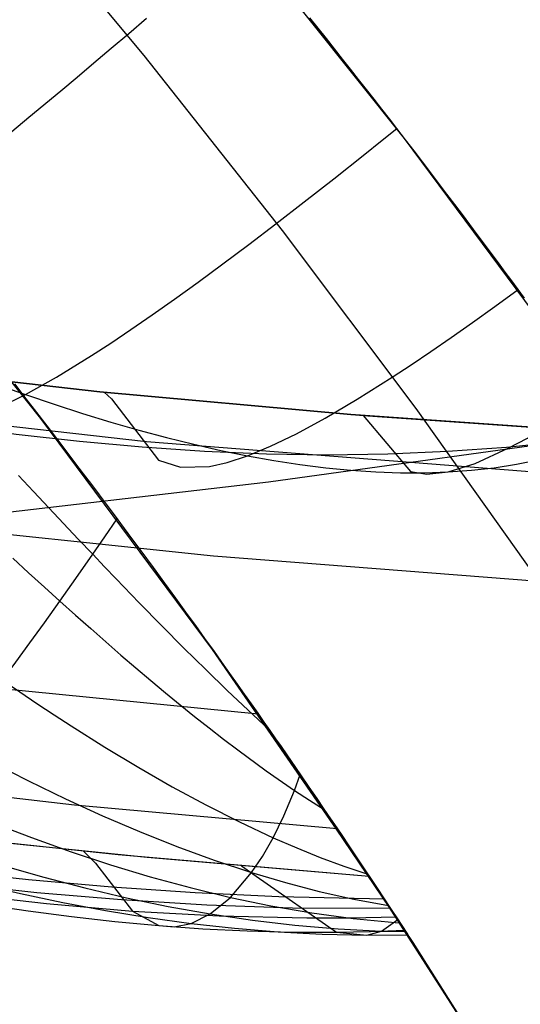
# Model space of a CAD drawing. Header units: millimetres. Extents: x -58 to 58, y -58 to 57.
# Tile 99 of 102: x 43.05 to 46.32, y 29.41 to 35.85. Entities that reach past the tile are written whole.
import ezdxf

# ---------------------------------------------------------------- set-up
doc = ezdxf.new("R2010")
doc.units = ezdxf.units.MM
doc.header["$MEASUREMENT"] = 0
doc.layers.add('Predefinito', color=5, linetype='Continuous')

msp = doc.modelspace()

# ---------------------------------------------------------------- linework, layer by layer
at = {"layer": 'Predefinito'}
for points in [[(49.9611, 28.463), (48.9489, 30.1705), (47.8783, 31.8421), (46.7507, 33.4757), (45.5674, 35.0694), (44.3298, 36.6213), (43.0394, 38.1296), (41.6976, 39.5924), (40.3062, 41.008), (38.8668, 42.3748), (37.381, 43.6911), (35.8507, 44.9553), (34.2776, 46.1659), (32.6637, 47.3216), (31.0109, 48.4208), (29.3211, 49.4623), (27.5964, 50.4449), (25.8388, 51.3674), (24.0504, 52.2286), (22.2333, 53.0276), (20.3898, 53.7634), (18.5219, 54.4352)], [(46.395, 28.5964), (45.3803, 30.1807), (44.3116, 31.7291), (43.19, 33.2397), (42.0169, 34.7106), (40.7938, 36.1402), (39.5221, 37.5267), (38.2033, 38.8685), (36.8389, 40.164), (35.4307, 41.4116), (33.9802, 42.6098), (32.4892, 43.7573), (30.9595, 44.8526), (29.3929, 45.8945), (27.7913, 46.8817), (26.1566, 47.813), (24.4907, 48.6873), (22.7956, 49.5036), (21.0733, 50.261), (19.326, 50.9584)], [(36.7331, 42.9294), (37.8308, 41.9652), (38.904, 40.9723), (39.9515, 39.9515), (40.9723, 38.904), (41.9652, 37.8308), (42.9294, 36.7331), (43.864, 35.6118), (44.7681, 34.4684), (45.6409, 33.304), (46.4819, 32.1199), (47.2902, 30.9174), (48.0655, 29.6978), (48.8072, 28.4625)], [(36.1049, 34.7498), (36.9218, 34.5243), (37.7449, 34.3236), (38.5733, 34.1447), (39.4059, 33.9852), (40.2418, 33.8429), (41.92, 33.6024), (43.6039, 33.411), (45.297, 33.2589), (46.9894, 33.1398)], [(36.5705, 34.6179), (37.0837, 34.4828), (37.6189, 34.3527), (38.1772, 34.2276), (39.3661, 33.9924), (40.6576, 33.778), (42.0586, 33.585), (43.5762, 33.4138), (45.2174, 33.2652), (46.9894, 33.1398)], [(46.9894, 33.1398), (45.2174, 33.2652), (43.5762, 33.4138), (42.0586, 33.585), (40.6576, 33.778), (39.3661, 33.9924), (38.1772, 34.2276), (37.6189, 34.3527), (37.0837, 34.4828), (36.5705, 34.6179)], [(46.4454, 32.1726), (44.3174, 32.3384), (42.1995, 32.5602), (41.1452, 32.6968), (40.0946, 32.8537), (39.0482, 33.034), (38.0067, 33.2414), (36.9709, 33.4802), (36.4554, 33.613)], [(36.486, 32.5712), (37.4858, 32.3316), (38.4913, 32.1218), (39.5018, 31.938), (40.5166, 31.7768), (42.5571, 31.5115), (44.6095, 31.3088)], [(36.3964, 31.5622), (36.9555, 31.4269), (38.1303, 31.1737), (39.3855, 30.9435), (40.727, 30.7358), (42.1616, 30.5505), (43.6959, 30.3875), (45.3364, 30.2467)], [(36.3964, 31.5622), (36.9555, 31.4269), (38.1303, 31.1737), (39.3855, 30.9435), (40.727, 30.7358), (42.1616, 30.5505), (43.6959, 30.3875), (45.3364, 30.2467)], [(44.6095, 31.3088), (45.6229, 29.8127), (46.5867, 28.283), (47.4992, 26.7222), (48.359, 25.1328)], [(47.7542, 26.2637), (46.9863, 27.6142), (46.1801, 28.9422), (45.3364, 30.2467)]]:
    msp.add_lwpolyline(points, dxfattribs=at)
at = {"layer": 'Predefinito', "extrusion": (0.995351, -0.096311, 0)}
msp.add_lwpolyline([(36.4546, 320), (36.4768, 319.9998), (36.4992, 319.999), (36.5218, 319.9977), (36.5445, 319.996), (36.5673, 319.9936), (36.5903, 319.9908), (36.6134, 319.9873), (36.6366, 319.9833), (36.6598, 319.9787), (36.6831, 319.9735), (36.7065, 319.9678), (36.7298, 319.9614), (36.7531, 319.9544), (36.7764, 319.9468), (36.7996, 319.9386), (36.8227, 319.9298), (36.8457, 319.9203), (36.8686, 319.9103), (36.8914, 319.8996), (36.9139, 319.8883), (36.9363, 319.8764), (36.9584, 319.8638), (36.9802, 319.8507), (37.0018, 319.837), (37.0231, 319.8227), (37.0441, 319.8078), (37.0647, 319.7924), (37.0849, 319.7764), (37.1048, 319.7598), (37.1242, 319.7427), (37.1432, 319.7252), (37.1617, 319.7071), (37.1798, 319.6886), (37.1974, 319.6696), (37.2144, 319.6501), (37.231, 319.6303), (37.247, 319.6101), (37.2624, 319.5895), (37.2773, 319.5685), (37.2916, 319.5472), (37.3053, 319.5256), (37.3185, 319.5038), (37.331, 319.4816), (37.3429, 319.4593), (37.3542, 319.4367), (37.3649, 319.414), (37.375, 319.3911), (37.3844, 319.3681), (37.3932, 319.345), (37.4014, 319.3217), (37.409, 319.2985), (37.416, 319.2752), (37.4224, 319.2518), (37.4282, 319.2285), (37.4333, 319.2052), (37.4379, 319.182), (37.4419, 319.1588), (37.4454, 319.1357), (37.4483, 319.1127), (37.4506, 319.0899), (37.4524, 319.0671), (37.4536, 319.0446), (37.4544, 319.0222), (37.4546, 319)], dxfattribs=at)
at = {"layer": 'Predefinito', "extrusion": (0.996578, -0.082654, 0)}
msp.add_lwpolyline([(35.8885, 320), (35.9107, 319.9998), (35.9331, 319.999), (35.9557, 319.9977), (35.9784, 319.996), (36.0012, 319.9936), (36.0242, 319.9908), (36.0473, 319.9873), (36.0705, 319.9833), (36.0937, 319.9787), (36.117, 319.9735), (36.1404, 319.9678), (36.1637, 319.9614), (36.187, 319.9544), (36.2103, 319.9468), (36.2335, 319.9386), (36.2566, 319.9298), (36.2797, 319.9203), (36.3025, 319.9103), (36.3253, 319.8996), (36.3478, 319.8883), (36.3702, 319.8764), (36.3923, 319.8638), (36.4142, 319.8507), (36.4357, 319.837), (36.457, 319.8227), (36.478, 319.8078), (36.4986, 319.7924), (36.5188, 319.7764), (36.5387, 319.7598), (36.5581, 319.7427), (36.5771, 319.7252), (36.5956, 319.7071), (36.6137, 319.6886), (36.6313, 319.6696), (36.6483, 319.6501), (36.6649, 319.6303), (36.6809, 319.6101), (36.6963, 319.5895), (36.7112, 319.5685), (36.7255, 319.5472), (36.7392, 319.5256), (36.7524, 319.5038), (36.7649, 319.4816), (36.7768, 319.4593), (36.7881, 319.4367), (36.7988, 319.414), (36.8089, 319.3911), (36.8183, 319.3681), (36.8271, 319.345), (36.8354, 319.3217), (36.843, 319.2985), (36.8499, 319.2752), (36.8563, 319.2518), (36.8621, 319.2285), (36.8673, 319.2052), (36.8718, 319.182), (36.8758, 319.1588), (36.8793, 319.1357), (36.8822, 319.1127), (36.8845, 319.0899), (36.8863, 319.0671), (36.8875, 319.0446), (36.8883, 319.0222), (36.8885, 319)], dxfattribs=at)
at = {"layer": 'Predefinito', "extrusion": (0.997509, -0.070541, 0)}
msp.add_lwpolyline([(35.3679, 320), (35.3901, 319.9998), (35.4124, 319.999), (35.435, 319.9977), (35.4577, 319.996), (35.4806, 319.9936), (35.5036, 319.9908), (35.5266, 319.9873), (35.5498, 319.9833), (35.5731, 319.9787), (35.5964, 319.9735), (35.6197, 319.9678), (35.643, 319.9614), (35.6663, 319.9544), (35.6896, 319.9468), (35.7128, 319.9386), (35.736, 319.9298), (35.759, 319.9203), (35.7819, 319.9103), (35.8046, 319.8996), (35.8272, 319.8883), (35.8495, 319.8764), (35.8716, 319.8638), (35.8935, 319.8507), (35.9151, 319.837), (35.9364, 319.8227), (35.9573, 319.8078), (35.9779, 319.7924), (35.9982, 319.7764), (36.018, 319.7598), (36.0374, 319.7427), (36.0564, 319.7252), (36.075, 319.7071), (36.093, 319.6886), (36.1106, 319.6696), (36.1277, 319.6501), (36.1442, 319.6303), (36.1602, 319.6101), (36.1757, 319.5895), (36.1906, 319.5685), (36.2049, 319.5472), (36.2186, 319.5256), (36.2317, 319.5038), (36.2442, 319.4816), (36.2561, 319.4593), (36.2675, 319.4367), (36.2781, 319.414), (36.2882, 319.3911), (36.2977, 319.3681), (36.3065, 319.345), (36.3147, 319.3217), (36.3223, 319.2985), (36.3293, 319.2752), (36.3356, 319.2518), (36.3414, 319.2285), (36.3466, 319.2052), (36.3512, 319.182), (36.3552, 319.1588), (36.3586, 319.1357), (36.3615, 319.1127), (36.3638, 319.0899), (36.3656, 319.0671), (36.3669, 319.0446), (36.3676, 319.0222), (36.3679, 319)], dxfattribs=at)
at = {"layer": 'Predefinito', "extrusion": (0.000114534, -1.95636e-05, 1)}
msp.add_lwpolyline([(46.9826, 33.1409), (44.6778, 32.8227), (42.5773, 32.5785), (40.6676, 32.4044), (38.9351, 32.2966), (38.1311, 32.2665), (37.3664, 32.2516), (36.6392, 32.2514), (35.9479, 32.2654), (35.2907, 32.2933), (34.666, 32.3344), (34.0722, 32.3884), (33.5074, 32.4548)], dxfattribs=at)
at = {"layer": 'Predefinito', "extrusion": (0.995048, -0.099398, 0)}
msp.add_lwpolyline([(35.5796, 320), (35.5574, 319.9998), (35.5351, 319.999), (35.5125, 319.9977), (35.4898, 319.996), (35.4669, 319.9936), (35.4439, 319.9908), (35.4208, 319.9873), (35.3977, 319.9833), (35.3744, 319.9787), (35.3511, 319.9735), (35.3278, 319.9678), (35.3045, 319.9614), (35.2812, 319.9544), (35.2579, 319.9468), (35.2347, 319.9386), (35.2115, 319.9298), (35.1885, 319.9203), (35.1656, 319.9103), (35.1429, 319.8996), (35.1203, 319.8883), (35.098, 319.8764), (35.0759, 319.8638), (35.054, 319.8507), (35.0324, 319.837), (35.0111, 319.8227), (34.9902, 319.8078), (34.9696, 319.7924), (34.9493, 319.7764), (34.9295, 319.7598), (34.9101, 319.7427), (34.8911, 319.7252), (34.8725, 319.7071), (34.8545, 319.6886), (34.8369, 319.6696), (34.8198, 319.6501), (34.8033, 319.6303), (34.7873, 319.6101), (34.7718, 319.5895), (34.7569, 319.5685), (34.7426, 319.5472), (34.7289, 319.5256), (34.7158, 319.5038), (34.7033, 319.4816), (34.6913, 319.4593), (34.68, 319.4367), (34.6694, 319.414), (34.6593, 319.3911), (34.6498, 319.3681), (34.641, 319.345), (34.6328, 319.3217), (34.6252, 319.2985), (34.6182, 319.2752), (34.6119, 319.2518), (34.6061, 319.2285), (34.6009, 319.2052), (34.5963, 319.182), (34.5923, 319.1588), (34.5889, 319.1357), (34.586, 319.1127), (34.5837, 319.0899), (34.5819, 319.0671), (34.5806, 319.0446), (34.5799, 319.0222), (34.5796, 319)], dxfattribs=at)
at = {"layer": 'Predefinito', "extrusion": (0.61733, 0.786668, 0.007513)}
msp.add_lwpolyline([(-16.7263, 59.6151), (-16.7718, 58.0045), (-17.3016, 49.6137)], dxfattribs=at)
at = {"layer": 'Predefinito', "extrusion": (1, 0, 0)}
msp.add_lwpolyline([(30.2467, 319), (30.2467, 60.0045)], dxfattribs=at)
msp.add_lwpolyline([(30.2467, 319), (30.2467, 60.0045)], dxfattribs=at)
at = {"layer": 'Predefinito'}
for points in [[(42.914, 35.0458, 33.6054), (43.1117, 35.2085, 33.0507), (43.3191, 35.3811, 32.5115), (43.4265, 35.4712, 32.2481), (43.5365, 35.5637, 31.9891), (43.6489, 35.6589, 31.7347), (43.7639, 35.7566, 31.4849), (43.8814, 35.857, 31.2401)], [(46.3514, 34.0264, 31.8906), (46.3108, 34.0817, 31.8069), (46.269, 34.1384, 31.7247), (46.2261, 34.1964, 31.6441), (46.1821, 34.2558, 31.565), (46.137, 34.3165, 31.4876), (46.0909, 34.3784, 31.4118), (46.0437, 34.4416, 31.3377), (45.9954, 34.506, 31.2653), (45.9462, 34.5716, 31.1945), (45.8959, 34.6383, 31.1256), (45.8447, 34.7061, 31.0584), (45.7924, 34.775, 30.993), (45.7392, 34.8449, 30.9294), (45.6851, 34.9158, 30.8677), (45.6301, 34.9877, 30.8079), (45.5742, 35.0606, 30.75), (45.5173, 35.1343, 30.694), (45.4684, 35.1975, 30.6481), (45.4189, 35.2613, 30.6035), (45.3688, 35.3257, 30.5605), (45.3182, 35.3907, 30.5189), (45.267, 35.4561, 30.4789), (45.2152, 35.5221, 30.4403), (45.163, 35.5885, 30.4033), (45.1102, 35.6553, 30.3679), (45.057, 35.7225, 30.3341), (45.0033, 35.7901, 30.3019), (44.9492, 35.858, 30.2713)], [(41.92, 33.6024, 60), (41.9674, 33.5579, 57.4401), (42.1913, 33.2576, 49.7747), (42.3231, 33.193, 47.2289), (42.5054, 33.1829, 44.694), (42.6206, 33.2036, 43.4324), (42.7548, 33.2445, 42.1756), (42.91, 33.3075, 40.9243), (43.0882, 33.3949, 39.6793), (43.2915, 33.5087, 38.4425), (43.5212, 33.65, 37.2212), (43.6462, 33.7313, 36.619), (43.7783, 33.8199, 36.0238), (43.9176, 33.9159, 35.4368), (44.0641, 34.0194, 34.859), (44.2182, 34.1306, 34.2913), (44.3798, 34.2496, 33.735), (44.5492, 34.3765, 33.1911), (44.7264, 34.5114, 32.6605), (44.9117, 34.6545, 32.1445), (45.1052, 34.806, 31.644), (45.307, 34.9658, 31.1602), (45.4111, 35.049, 30.9248), (45.5173, 35.1343, 30.694)], [(36.3385, 34.7833, 49.2133), (37.1527, 34.5025, 49.2475), (37.9764, 34.2446, 49.2864), (38.8092, 34.0071, 49.3287), (39.6505, 33.7881, 49.3779), (40.0734, 33.6857, 49.4121), (40.4973, 33.5883, 49.4574), (40.9218, 33.4961, 49.5166), (41.3461, 33.4098, 49.5897), (41.7695, 33.3301, 49.676), (42.1913, 33.2576, 49.7747), (42.6107, 33.1931, 49.885), (43.0276, 33.137, 50.0063), (43.4417, 33.09, 50.1381), (43.8527, 33.0525, 50.2798), (44.2604, 33.025, 50.4307), (44.6643, 33.0079, 50.59), (45.0641, 33.0018, 50.7568), (45.4592, 33.0071, 50.9302), (45.8493, 33.024, 51.1091), (46.2344, 33.0522, 51.2924), (46.6144, 33.091, 51.4787), (46.9894, 33.1398, 51.6667)], [(36.3692, 34.3696, 319.7071), (36.8918, 34.2295, 319.7071), (37.4173, 34.0993, 319.7071), (38.476, 33.8656, 319.7071), (39.5437, 33.6632, 319.7071), (40.6192, 33.4876, 319.7071), (41.7011, 33.3354, 319.7071), (43.881, 33.0893, 319.7071), (46.8308, 32.8562, 319.7071)], [(43.6039, 33.411, 60), (43.6521, 33.3677, 57.567), (43.9597, 32.9667, 47.8575), (44.1023, 32.9204, 45.4429), (44.2922, 32.9257, 43.0398), (44.4087, 32.9516, 41.8438), (44.5414, 32.9949, 40.6522), (44.6918, 33.057, 39.4665), (44.8608, 33.1389, 38.2916), (45.0492, 33.2411, 37.1337), (45.2578, 33.3643, 35.9986), (45.4875, 33.5093, 34.8923), (45.6104, 33.5902, 34.3519), (45.739, 33.6767, 33.821), (45.8732, 33.7691, 33.3003), (46.0131, 33.8673, 32.7905), (46.159, 33.9715, 32.2925), (46.3108, 34.0817, 31.8069)], [(42.8987, 33.4614, 39.5819), (43.0882, 33.3949, 39.6793), (43.2762, 33.3316, 39.7824), (43.4626, 33.2718, 39.8912), (43.6472, 33.2156, 40.0053), (43.83, 33.1632, 40.1247), (44.0109, 33.1147, 40.2493), (44.1899, 33.0704, 40.3788), (44.3667, 33.0304, 40.5132), (44.5414, 32.9949, 40.6522), (44.7139, 32.964, 40.7958), (44.8841, 32.9379, 40.9437), (45.052, 32.9167, 41.0957), (45.2173, 32.9006, 41.2516), (45.3802, 32.8897, 41.4111), (45.5404, 32.884, 41.574), (45.698, 32.8838, 41.7401), (45.8529, 32.8892, 41.9092), (46.0049, 32.9003, 42.081), (46.1541, 32.9171, 42.2553), (46.3005, 32.9397, 42.4316), (46.444, 32.9681, 42.6097)], [(43.0162, 33.4642, 29.4926), (43.0908, 33.3681, 29.5544), (43.1613, 33.2769, 29.6162), (43.2282, 33.19, 29.678), (43.2917, 33.107, 29.7399), (43.3524, 33.0276, 29.8017), (43.4105, 32.9511, 29.8635), (43.4662, 32.8776, 29.9254), (43.5197, 32.8068, 29.9872), (43.5711, 32.7385, 30.0491), (43.6682, 32.6089, 30.1728), (43.7588, 32.4873, 30.2965), (43.8437, 32.3726, 30.4202), (43.9234, 32.2643, 30.5439), (43.9985, 32.1619, 30.6676), (44.0693, 32.0648, 30.7913), (44.1363, 31.9724, 30.915), (44.1999, 31.8845, 31.0387), (44.2601, 31.8008, 31.1624), (44.3174, 31.721, 31.2861), (44.3718, 31.6448, 31.4098), (44.4236, 31.572, 31.5336), (44.473, 31.5025, 31.6573), (44.52, 31.436, 31.781), (44.5647, 31.3725, 31.9047), (44.6074, 31.3118, 32.0284), (44.6482, 31.2536, 32.1522), (44.6871, 31.1979, 32.2759), (44.7244, 31.1445, 32.3996), (44.76, 31.0933, 32.5233), (44.8265, 30.9974, 32.7708), (44.8872, 30.9094, 33.0182), (44.9428, 30.8284, 33.2657), (44.9939, 30.7539, 33.5131), (45.0408, 30.6851, 33.7606), (45.0841, 30.6215, 34.008), (45.124, 30.5626, 34.2555), (45.1611, 30.5078, 34.5029), (45.1954, 30.457, 34.7504), (45.2564, 30.3662, 35.2453), (45.3087, 30.2882, 35.7402), (45.3537, 30.2207, 36.2351), (45.3928, 30.162, 36.7302), (45.4266, 30.111, 37.2254), (45.4811, 30.0286, 38.2157), (45.5217, 29.9671, 39.206), (45.5508, 29.9229, 40.1963), (45.5833, 29.8733, 42.177), (45.5896, 29.8636, 44.1576), (45.5507, 29.923, 48.1198), (45.3364, 30.2467, 60.0045)], [(45.297, 33.2589, 60), (45.6061, 32.8927, 46.4074), (45.7139, 32.8738, 44.1542), (45.8529, 32.8892, 41.9092), (46.0289, 32.9449, 39.6784), (46.2459, 33.044, 37.4831), (46.3708, 33.1108, 36.4068), (46.5072, 33.1895, 35.3488), (46.6556, 33.2804, 34.3124), (46.8163, 33.3839, 33.3006)], [(43.0432, 32.8668, 30.3672), (43.1425, 32.7603, 30.4467), (43.2407, 32.6555, 30.5294), (43.3378, 32.5522, 30.6152), (43.4339, 32.4505, 30.7041), (43.5288, 32.3506, 30.796), (43.6058, 32.2698, 30.8736), (43.6821, 32.1902, 30.9531), (43.8324, 32.0345, 31.1179), (43.9799, 31.8836, 31.2902), (44.1249, 31.7377, 31.4698), (44.2673, 31.5968, 31.6564), (44.4074, 31.4612, 31.85), (44.5453, 31.331, 32.0501), (44.6812, 31.2062, 32.2567)], [(41.3946, 30.6453, 60.0037), (41.4432, 30.5683, 56.3579), (41.5592, 30.3018, 48.863), (41.6215, 30.2723, 46.9544), (41.7061, 30.2762, 45.0371), (41.8175, 30.322, 43.1124), (41.9604, 30.4191, 41.1813), (42.0451, 30.49, 40.2136), (42.1394, 30.5776, 39.2446), (42.2438, 30.6833, 38.2751), (42.3588, 30.8082, 37.3075), (42.485, 30.9535, 36.3444), (42.6232, 31.1207, 35.3881), (42.774, 31.3113, 34.4413), (42.9386, 31.5274, 33.5062), (43.0264, 31.6455, 33.0438), (43.1182, 31.7709, 32.5853), (43.214, 31.9037, 32.1309), (43.3142, 32.0443, 31.681), (43.4191, 32.1932, 31.2359), (43.5288, 32.3506, 30.796), (43.6073, 32.4641, 30.4964), (43.6885, 32.582, 30.1996)], [(33.5143, 32.4536, 60.0015), (34.2669, 32.1847, 60.0018), (35.0279, 31.9406, 60.002), (35.7768, 31.7246, 60.0022), (36.5311, 31.5286, 60.0025), (37.275, 31.3541, 60.0027), (38.0224, 31.1954, 60.0029), (39.5029, 30.9238, 60.0032), (40.9656, 30.7025, 60.0036), (42.4335, 30.5192, 60.0039), (43.8837, 30.3697, 60.0042), (45.3364, 30.2467, 60.0045)], [(43.006, 32.325, 31.4176), (43.1096, 32.2299, 31.5025), (43.2124, 32.1364, 31.5903), (43.3142, 32.0443, 31.681), (43.4152, 31.9539, 31.7745), (43.5153, 31.865, 31.8709), (43.6145, 31.7777, 31.97), (43.713, 31.6921, 32.0719), (43.8106, 31.6082, 32.1764), (43.9076, 31.526, 32.2835), (44.0039, 31.4456, 32.3932), (44.0996, 31.367, 32.5054), (44.1946, 31.2902, 32.6202), (44.2892, 31.2154, 32.7373), (44.3833, 31.1424, 32.8569), (44.4769, 31.0713, 32.9788), (44.663, 30.9353, 33.2294), (44.8479, 30.8074, 33.4889), (44.9455, 30.7431, 33.6299), (45.0428, 30.6812, 33.773)], [(45.128, 30.5567, 319.7071), (43.409, 30.7098, 319.7071), (41.2615, 30.9581, 319.7071), (40.1907, 31.1108, 319.7071), (39.1223, 31.286, 319.7071), (38.0563, 31.4873, 319.7071), (36.9933, 31.7188, 319.7071), (35.9336, 31.9856, 319.7071)], [(36.2048, 31.7003, 48.1353), (37.2604, 31.3577, 48.2221), (38.3178, 31.0489, 48.3151), (38.8506, 30.9051, 48.3667), (39.3862, 30.7684, 48.4287), (39.6548, 30.7028, 48.4654), (39.9237, 30.6392, 48.507), (40.1935, 30.5775, 48.554), (40.4645, 30.5178, 48.6062), (40.7366, 30.4601, 48.6634), (41.0098, 30.4048, 48.7255), (41.5592, 30.3018, 48.863), (42.1119, 30.2103, 49.0171), (42.6677, 30.1316, 49.1859), (43.2268, 30.0671, 49.3676), (43.7897, 30.0183, 49.5605), (44.3566, 29.9865, 49.7627), (44.9279, 29.9735, 49.9714), (45.2155, 29.9746, 50.0775), (45.5122, 29.9814, 50.1871)], [(36.1349, 31.6133, 52.1423), (37.2016, 31.3124, 52.2044), (38.2672, 31.0467, 52.2704), (38.8012, 30.9252, 52.3067), (39.3358, 30.811, 52.3497), (39.8703, 30.704, 52.4036), (40.4061, 30.604, 52.4711), (40.9441, 30.5112, 52.5516), (41.4839, 30.4262, 52.6438), (42.0246, 30.3498, 52.7463), (42.5661, 30.2824, 52.8577), (43.1087, 30.2244, 52.9767), (43.6526, 30.1765, 53.102), (44.1984, 30.139, 53.232), (44.7464, 30.1128, 53.3649), (45.4356, 30.0972, 53.5324)], [(36.1583, 31.6419, 50.1449), (37.2206, 31.3212, 50.2198), (38.2834, 31.0352, 50.2998), (38.8172, 30.9033, 50.3439), (39.3527, 30.7785, 50.3966), (39.8889, 30.6613, 50.4628), (40.4276, 30.5514, 50.5463), (40.9696, 30.4495, 50.6462), (41.5146, 30.3564, 50.7611), (42.0619, 30.2732, 50.8894), (42.6112, 30.201, 51.0293), (43.1627, 30.1406, 51.1794), (43.7168, 30.093, 51.338), (44.2739, 30.059, 51.5035), (44.8343, 30.0399, 51.6736), (45.4746, 30.0379, 51.8693)], [(42.9386, 31.5274, 33.5062), (43.0514, 31.4508, 33.5956), (43.1637, 31.3756, 33.6877), (43.2755, 31.3019, 33.7824), (43.3869, 31.2298, 33.8795), (43.6085, 31.0901, 34.0814), (43.8292, 30.957, 34.2928), (44.0491, 30.8309, 34.5136), (44.2689, 30.712, 34.7432), (44.4887, 30.6009, 34.9815), (44.7092, 30.4977, 35.228), (44.8624, 30.4312, 35.4033), (45.0163, 30.3691, 35.5821), (45.1714, 30.3114, 35.7641), (45.3284, 30.2585, 35.9492)], [(45.3364, 30.2467, 319), (45.3363, 30.2468, 319.0156), (45.336, 30.2472, 319.0313), (45.3356, 30.2479, 319.0469), (45.335, 30.2488, 319.0626), (45.3342, 30.2499, 319.0782), (45.3333, 30.2513, 319.0939), (45.3322, 30.253, 319.1095), (45.3308, 30.255, 319.1251), (45.3294, 30.2572, 319.1408), (45.3277, 30.2597, 319.1564), (45.3259, 30.2625, 319.1721), (45.3238, 30.2655, 319.1877), (45.3216, 30.2688, 319.2034), (45.3192, 30.2724, 319.219), (45.3167, 30.2762, 319.2346), (45.3139, 30.2803, 319.2503), (45.311, 30.2848, 319.2659), (45.3078, 30.2894, 319.2816), (45.3045, 30.2944, 319.2972), (45.301, 30.2997, 319.3129), (45.2972, 30.3053, 319.3285), (45.2933, 30.3112, 319.3441), (45.2891, 30.3174, 319.3598), (45.2848, 30.3239, 319.3754), (45.2802, 30.3308, 319.3911), (45.2753, 30.338, 319.4067), (45.2703, 30.3455, 319.4224), (45.265, 30.3534, 319.438), (45.2594, 30.3617, 319.4536), (45.2537, 30.3703, 319.4693), (45.2476, 30.3793, 319.4849), (45.2413, 30.3887, 319.5006), (45.2348, 30.3984, 319.5162), (45.228, 30.4086, 319.5319), (45.2209, 30.4191, 319.5475), (45.2135, 30.43, 319.5631), (45.2058, 30.4415, 319.5788), (45.1978, 30.4534, 319.5944), (45.1894, 30.4658, 319.6101), (45.1807, 30.4788, 319.6257), (45.1715, 30.4924, 319.6414), (45.1619, 30.5066, 319.657), (45.1519, 30.5214, 319.6727), (45.1414, 30.5369, 319.6883), (45.1305, 30.5531, 319.7039), (45.119, 30.57, 319.7196), (45.107, 30.5877, 319.7352), (45.0945, 30.6061, 319.7509), (45.0814, 30.6254, 319.7665), (45.0677, 30.6456, 319.7822), (45.0532, 30.6669, 319.7978), (45.0379, 30.6894, 319.8135), (45.0215, 30.7134, 319.8292), (45.0041, 30.7389, 319.8448), (44.9855, 30.7662, 319.8605), (44.9655, 30.7954, 319.8761), (44.9441, 30.8266, 319.8917), (44.9207, 30.8607, 319.9074), (44.8947, 30.8985, 319.923), (44.8654, 30.9411, 319.9386), (44.8492, 30.9644, 319.9464), (44.8318, 30.9897, 319.9542), (44.8125, 31.0175, 319.962), (44.7911, 31.0485, 319.9698), (44.7666, 31.0838, 319.9775), (44.7369, 31.1265, 319.9853), (44.7191, 31.152, 319.9892), (44.6977, 31.1827, 319.993), (44.6692, 31.2236, 319.9968), (44.6519, 31.2484, 319.9989), (44.6362, 31.2708, 319.9997), (44.6095, 31.3088, 320)], [(42.8664, 30.9924, 35.5583), (43.1089, 30.8696, 35.738), (43.351, 30.7526, 35.927), (43.593, 30.6419, 36.1249), (43.8353, 30.5379, 36.3313), (44.0784, 30.4411, 36.5459), (44.3225, 30.3517, 36.7684), (44.568, 30.2703, 36.9984), (44.7883, 30.2049, 37.2095), (45.0104, 30.1468, 37.4256), (45.2354, 30.0965, 37.6463), (45.4639, 30.0546, 37.8712)], [(43.4673, 30.4098, 60.0038), (43.5476, 30.3314, 56.5833), (43.7897, 30.0183, 49.5605), (43.9605, 29.9237, 45.9867), (44.061, 29.9142, 44.1929), (44.1729, 29.9373, 42.3952), (44.2963, 29.9994, 40.5935), (44.4291, 30.1079, 38.7906), (44.568, 30.2703, 36.9984), (44.6386, 30.375, 36.1099), (44.7092, 30.4977, 35.228), (44.7792, 30.6408, 34.3539), (44.8479, 30.8074, 33.4889), (44.8855, 30.9117, 33.0114)], [(42.8723, 30.5962, 37.6303), (43.1293, 30.4983, 37.8045), (43.3869, 30.4065, 37.9869), (43.6454, 30.3211, 38.177), (43.9051, 30.2425, 38.3746), (44.1662, 30.1713, 38.5792), (44.4291, 30.1079, 38.7906), (44.6939, 30.0527, 39.0083), (44.9612, 30.0066, 39.2317), (45.2318, 29.9703, 39.46), (45.5066, 29.9445, 39.6927), (45.538, 29.9423, 39.7193)], [(42.94, 30.316, 39.6973), (43.2084, 30.2396, 39.8632), (43.4781, 30.1693, 40.0361), (43.7491, 30.1056, 40.2157), (44.0218, 30.0488, 40.4016), (44.2963, 29.9994, 40.5935), (44.5727, 29.9579, 40.7909), (44.8514, 29.925, 40.9933), (45.133, 29.9013, 41.2), (45.418, 29.8876, 41.4105), (45.5758, 29.8845, 41.5272)], [(44.5013, 30.3144, 60.0043), (44.5982, 30.2469, 56.7095), (45.1218, 29.8802, 46.5545), (45.3208, 29.8608, 43.1276), (45.418, 29.8876, 41.4105), (45.5248, 29.9624, 39.2979)], [(42.7807, 30.1966, 41.5893), (43.0562, 30.1325, 41.7387), (43.333, 30.0742, 41.8944), (43.6113, 30.0219, 42.0558), (43.8912, 29.9762, 42.2229), (44.1729, 29.9373, 42.3952), (44.4564, 29.9057, 42.5724), (44.742, 29.8821, 42.7539), (45.03, 29.8669, 42.9391), (45.3208, 29.8608, 43.1276), (45.5896, 29.8637, 43.3024)], [(42.8234, 30.0622, 45.4744), (43.1056, 30.0198, 45.5961), (43.3891, 29.9824, 45.7222), (43.6741, 29.9503, 45.8525), (43.9605, 29.9237, 45.9867), (44.2483, 29.903, 46.1244), (44.5377, 29.8886, 46.2652), (44.8288, 29.8809, 46.4087), (45.1218, 29.8802, 46.5545), (45.3452, 29.8846, 46.6662), (45.5699, 29.8935, 46.7788)]]:
    msp.add_polyline3d(points, dxfattribs=at)

doc.saveas('drawing.dxf')
